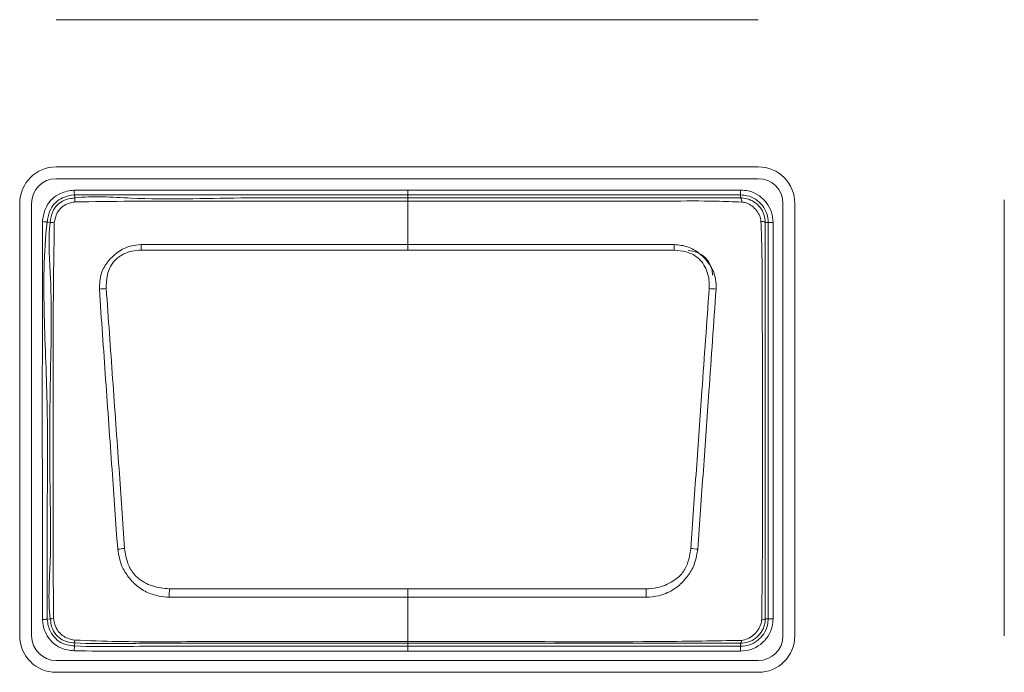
# Model space of a CAD drawing. Header units: millimetres. Extents: x 0 to 1118, y 0 to 864.
# Tile 37 of 256: x 249.48 to 254.51, y 204.38 to 207.72. Entities that reach past the tile are written whole.
import ezdxf

# ---------------------------------------------------------------- set-up
doc = ezdxf.new("R2010")
doc.units = ezdxf.units.MM

msp = doc.modelspace()

# ---------------------------------------------------------------- linework, layer by layer
at = {"color": 7, "linetype": 'Continuous', "lineweight": 15}
for p, q in [((249.6686, 207.7154), (253.2536, 207.7154)), ((253.2536, 206.9631), (249.6686, 206.9631)), ((249.6686, 206.9027), (253.2536, 206.9027)), ((254.5098, 206.7947), (254.5098, 204.5667)), ((249.4823, 206.7767), (249.4823, 204.5667)), ((249.5426, 204.5667), (249.5426, 206.7767)), ((253.3796, 206.7767), (253.3796, 204.5667)), ((253.4399, 204.5667), (253.4399, 206.7767)), ((253.2536, 204.4408), (249.6686, 204.4408)), ((249.6686, 204.3804), (253.2536, 204.3804))]:
    msp.add_line(p, q, dxfattribs=at)
at = {"color": 9, "linetype": 'Continuous', "lineweight": 0}
for p, q in [((251.4636, 206.82), (251.4636, 206.845)), ((251.4636, 206.845), (253.1636, 206.845)), ((253.1636, 206.82), (253.1636, 206.845)), ((249.7618, 206.8199), (249.7636, 206.8047)), ((251.4636, 206.8046), (251.4636, 206.82)), ((253.1636, 206.82), (251.4636, 206.82)), ((251.4636, 206.8046), (251.4636, 206.7886)), ((251.4636, 206.5661), (251.4636, 206.7886)), ((253.1636, 206.8047), (253.1636, 206.82)), ((249.6382, 206.6793), (249.623, 206.6812)), ((253.3043, 206.6792), (253.289, 206.6792)), ((253.3043, 204.6542), (253.3043, 206.6792)), ((253.3043, 206.6792), (253.3293, 206.6792)), ((253.3293, 206.6792), (253.3293, 204.6542)), ((251.4636, 206.5381), (250.1035, 206.5381)), ((251.4636, 206.5661), (251.4636, 206.5381)), ((252.8237, 206.5381), (251.4636, 206.5381)), ((251.4636, 204.8068), (251.4636, 204.7638)), ((251.4636, 204.5376), (251.4636, 204.7638)), ((249.623, 204.6525), (249.6382, 204.6542)), ((253.289, 204.6542), (253.3043, 204.6542)), ((253.3043, 204.6542), (253.3293, 204.6542)), ((249.7637, 204.5305), (249.7625, 204.5152)), ((251.4636, 204.5376), (251.4636, 204.529)), ((251.4636, 204.529), (251.4636, 204.5135)), ((253.1635, 204.5135), (253.1635, 204.5289)), ((251.4636, 204.5135), (253.1635, 204.5135)), ((251.4636, 204.4885), (251.4636, 204.5135)), ((253.1635, 204.4885), (251.4636, 204.4885)), ((253.1635, 204.5135), (253.1635, 204.4885))]:
    msp.add_line(p, q, dxfattribs=at)
at = {"color": 9, "linetype": 'Continuous', "lineweight": 0, "flags": 128}
for points in [[(249.759, 206.8447), (249.7596, 206.8399), (249.7601, 206.8353), (249.7606, 206.831), (249.761, 206.8273), (249.7613, 206.8242), (249.7616, 206.8219), (249.7618, 206.8204), (249.7618, 206.8199)], [(251.4636, 206.82), (251.4136, 206.82), (251.2136, 206.82), (250.8136, 206.8199), (250.3206, 206.8199), (249.7618, 206.8199)], [(249.5982, 206.6844), (249.603, 206.6838), (249.6076, 206.6832), (249.6119, 206.6826), (249.6156, 206.6822), (249.6187, 206.6818), (249.621, 206.6815), (249.6225, 206.6813), (249.623, 206.6812)], [(251.4636, 206.5661), (251.7618, 206.5661), (252.8249, 206.5661)], [(250.2471, 204.8068), (251.2999, 204.8068), (251.4636, 204.8068)], [(251.4636, 204.8068), (251.6273, 204.8068), (252.6801, 204.8068)], [(251.4636, 204.7638), (251.1654, 204.7638), (250.2457, 204.7638)], [(252.6815, 204.7638), (251.6273, 204.7638), (251.4636, 204.7638)], [(249.5981, 204.6497), (249.6029, 204.6502), (249.6076, 204.6507), (249.6118, 204.6512), (249.6156, 204.6516), (249.6187, 204.652), (249.621, 204.6522), (249.6224, 204.6524), (249.623, 204.6525)], [(249.7604, 204.4903), (249.7608, 204.4951), (249.7612, 204.4997), (249.7615, 204.504), (249.7618, 204.5077), (249.7621, 204.5108), (249.7623, 204.5132), (249.7624, 204.5146), (249.7625, 204.5152)]]:
    msp.add_lwpolyline(points, dxfattribs=at)
at = {"color": 7, "linetype": 'Continuous', "lineweight": 15}
for centre, radius, start, end in [((249.6686, 206.7767), 0.1863, 90, 180), ((253.2536, 206.7767), 0.1863, 0, 90), ((249.6686, 206.7767), 0.126, 90, 180), ((253.2536, 206.7767), 0.126, 0, 90), ((252.8949, 206.4103), 0.125, 0, 90), ((253.2726, 204.6769), 0.028, 266.507, 305.9271), ((249.6686, 204.5667), 0.1863, 180, 270), ((249.6686, 204.5667), 0.126, 180, 270), ((253.2536, 204.5667), 0.1863, 270, 0), ((253.2536, 204.5667), 0.126, 270, 0)]:
    msp.add_arc(centre, radius, start, end, dxfattribs=at)
at = {"color": 9, "linetype": 'Continuous', "lineweight": 0}
for centre, radius, start, end in [((249.8584, 206.7976), 0.0951, 175.7603, 188.1429), ((253.1352, 206.7858), 0.0341, 355.9711, 33.6405), ((253.2699, 206.6491), 0.0357, 57.5236, 94.0736), ((249.64, 206.5505), 0.1288, 81.4718, 90.8137), ((242.9165, 206.2547), 7.1926, 2.25796, 2.48118), ((260.0107, 206.2547), 7.1926, 177.51882, 177.74204), ((249.9366, 205.9956), 0.3459, 92.0734, 97.8926), ((252.9906, 205.9957), 0.3458, 82.1073, 87.9278), ((250.109, 204.1565), 0.8619, 96.0681, 98.4294), ((252.8182, 204.1568), 0.8616, 81.5687, 83.9308), ((274.9547, 203.994), 24.721, 178.11575, 178.21555), ((222.4352, 203.8167), 30.2611, 1.79358, 1.87511), ((249.6402, 204.7725), 0.1183, 269.0596, 277.556), ((249.8102, 204.5396), 0.0474, 173.4004, 191.0629), ((253.1468, 204.5428), 0.0218, 320.3954, 2.681)]:
    msp.add_arc(centre, radius, start, end, dxfattribs=at)
for points, knots in [([(249.5982, 206.6844), (249.5989, 206.6891), (249.6023, 206.7148), (249.6134, 206.7572), (249.647, 206.8021), (249.6958, 206.8344), (249.7358, 206.8409), (249.759, 206.8447)], [0, 0, 0, 0, 0.058141, 0.312482, 0.516433, 0.720002, 1, 1, 1, 1]), ([(249.759, 206.8447), (249.9462, 206.8448), (250.3206, 206.845), (250.8888, 206.8449), (251.2698, 206.845), (251.4636, 206.845)], [0, 0, 0, 0, 0.3294363, 0.6588715, 1, 1, 1, 1]), ([(253.1636, 206.845), (253.1767, 206.844), (253.2083, 206.8418), (253.2554, 206.8209), (253.2969, 206.7828), (253.3242, 206.7334), (253.3276, 206.697), (253.3293, 206.6792)], [0, 0, 0, 0, 0.151114, 0.365617, 0.580256, 0.795217, 1, 1, 1, 1]), ([(249.7618, 206.8199), (249.7618, 206.8199), (249.7412, 206.8179), (249.7063, 206.8107), (249.6645, 206.7837), (249.636, 206.7453), (249.6267, 206.7086), (249.6236, 206.6857), (249.623, 206.6812)], [0, 0, 0, 0, 0.000069, 0.287539, 0.483942, 0.679065, 0.936859, 1, 1, 1, 1]), ([(249.7643, 206.7842), (249.7575, 206.7829), (249.7387, 206.7792), (249.7123, 206.769), (249.6885, 206.7503), (249.6682, 206.721), (249.6627, 206.6951), (249.6591, 206.6779)], [0, 0, 0, 0, 0.127496, 0.353033, 0.515865, 0.679685, 1, 1, 1, 1]), ([(249.7636, 206.8047), (249.7636, 206.8047), (249.8556, 206.8162), (250.1447, 206.792), (250.6092, 206.8089), (251.0816, 206.8041), (251.3658, 206.8045), (251.4636, 206.8046)], [0, 0, 0, 0, 0.0000091, 0.1686198, 0.4982921, 0.827436, 1, 1, 1, 1]), ([(251.4636, 206.7886), (251.3642, 206.7887), (251.0799, 206.7887), (250.6088, 206.7884), (250.1417, 206.7895), (249.8596, 206.7855), (249.7643, 206.7842)], [0, 0, 0, 0, 0.1755, 0.501918, 0.831626, 1, 1, 1, 1]), ([(251.4636, 206.8046), (251.6502, 206.8046), (252.0232, 206.8046), (252.4677, 206.8046), (252.8076, 206.8046), (252.9998, 206.8046), (253.124, 206.8047), (253.1636, 206.8047), (253.1636, 206.8047)], [0, 0, 0, 0, 0.329148, 0.658295, 0.784897, 0.928025, 0.999991, 1, 1, 1, 1]), ([(253.1692, 206.7834), (253.1262, 206.7851), (253.0025, 206.79), (252.7976, 206.7882), (252.4737, 206.7889), (252.0684, 206.7886), (251.7047, 206.7886), (251.5031, 206.7886), (251.4636, 206.7886)], [0, 0, 0, 0, 0.075738, 0.217696, 0.360253, 0.645411, 0.930556, 1, 1, 1, 1]), ([(253.3043, 206.6792), (253.3043, 206.6793), (253.3043, 206.6943), (253.2993, 206.7253), (253.2769, 206.7671), (253.2415, 206.7995), (253.2016, 206.8173), (253.1747, 206.8192), (253.1636, 206.82)], [0, 0, 0, 0, 0.000068, 0.204827, 0.419781, 0.634394, 0.848864, 1, 1, 1, 1]), ([(253.1636, 206.8047), (253.1636, 206.8047), (253.1741, 206.8047), (253.1986, 206.8016), (253.2344, 206.7857), (253.2652, 206.7566), (253.2847, 206.72), (253.289, 206.6923), (253.289, 206.6793), (253.289, 206.6792)], [0, 0, 0, 0, 0.000076, 0.159904, 0.374064, 0.588091, 0.79409, 0.999922, 1, 1, 1, 1]), ([(253.2673, 206.6847), (253.2657, 206.6942), (253.2623, 206.7144), (253.2452, 206.7417), (253.2214, 206.7647), (253.1948, 206.7794), (253.1766, 206.7823), (253.1692, 206.7834)], [0, 0, 0, 0, 0.190911, 0.406669, 0.631059, 0.851528, 1, 1, 1, 1]), ([(249.5981, 204.6497), (249.5981, 204.8496), (249.5981, 205.2082), (249.5977, 205.7265), (249.5981, 206.2048), (249.5982, 206.5245), (249.5982, 206.6844)], [0, 0, 0, 0, 0.294817, 0.528637, 0.764318, 1, 1, 1, 1]), ([(249.623, 206.6812), (249.623, 206.6812), (249.6033, 206.5234), (249.6041, 206.203), (249.6277, 205.7266), (249.6216, 205.209), (249.6225, 204.8515), (249.623, 204.6525)], [0, 0, 0, 0, 0.000007, 0.235195, 0.471316, 0.705749, 1, 1, 1, 1]), ([(249.6382, 204.6542), (249.6382, 204.6542), (249.6257, 204.7541), (249.644, 204.9553), (249.6358, 205.3528), (249.634, 205.8335), (249.6518, 206.3076), (249.6265, 206.5859), (249.6382, 206.6793), (249.6382, 206.6793)], [0, 0, 0, 0, 0.000007, 0.149192, 0.296265, 0.589843, 0.860506, 0.999993, 1, 1, 1, 1]), ([(249.6591, 206.6779), (249.6577, 206.5843), (249.6536, 206.3079), (249.652, 205.8333), (249.6529, 205.3531), (249.6525, 204.9553), (249.6546, 204.7556), (249.6557, 204.6552)], [0, 0, 0, 0, 0.138888, 0.409935, 0.703873, 0.851045, 1, 1, 1, 1]), ([(249.8891, 206.3383), (249.8903, 206.3659), (249.8923, 206.4157), (249.921, 206.4652), (249.951, 206.5006), (249.987, 206.5331), (250.0421, 206.5614), (250.0843, 206.5647), (250.1023, 206.5661)], [0, 0, 0, 0, 0.2360364, 0.4261777, 0.4777372, 0.6372506, 0.8446028, 1, 1, 1, 1]), ([(250.1035, 206.5381), (250.0873, 206.5369), (250.05, 206.534), (249.9994, 206.5142), (249.9531, 206.4736), (249.926, 206.4132), (249.9247, 206.3652), (249.9241, 206.3413)], [0, 0, 0, 0, 0.16065, 0.369003, 0.524127, 0.762873, 1, 1, 1, 1]), ([(250.1023, 206.5661), (250.1521, 206.566), (250.3013, 206.5655), (250.5498, 206.5665), (250.8513, 206.566), (251.1558, 206.5662), (251.361, 206.5661), (251.4636, 206.5661)], [0, 0, 0, 0, 0.109645, 0.328736, 0.547828, 0.773915, 1, 1, 1, 1]), ([(253.0031, 206.3413), (253.0032, 206.3564), (253.0035, 206.3945), (252.9875, 206.4454), (252.9628, 206.4834), (252.9306, 206.5112), (252.8853, 206.5326), (252.8442, 206.5363), (252.8237, 206.5381)], [0, 0, 0, 0, 0.15004, 0.377629, 0.518716, 0.593823, 0.797706, 1, 1, 1, 1]), ([(252.8249, 206.5661), (252.8478, 206.5639), (252.8946, 206.5594), (252.9429, 206.5297), (252.9795, 206.4971), (253.0117, 206.4592), (253.0297, 206.4183), (253.0382, 206.3754), (253.0382, 206.3554), (253.0381, 206.3383)], [0, 0, 0, 0, 0.196951, 0.400471, 0.477525, 0.621984, 0.827103, 0.852197, 1, 1, 1, 1]), ([(249.9827, 205.0091), (249.9731, 205.1449), (249.9526, 205.4345), (249.9211, 205.8778), (249.8998, 206.1846), (249.8891, 206.3383)], [0, 0, 0, 0, 0.306048, 0.652529, 1, 1, 1, 1]), ([(249.9241, 206.3413), (249.9351, 206.1879), (249.957, 205.8813), (249.9884, 205.4385), (250.0085, 205.1491), (250.0179, 205.0136)], [0, 0, 0, 0, 0.3473043, 0.6944239, 1, 1, 1, 1]), ([(252.9093, 205.0136), (252.9186, 205.1479), (252.9373, 205.4166), (252.9685, 205.8594), (252.9906, 206.1672), (253.0031, 206.3413)], [0, 0, 0, 0, 0.302974, 0.605825, 1, 1, 1, 1]), ([(253.0381, 206.3383), (253.0259, 206.1639), (253.0044, 205.8559), (252.9731, 205.4126), (252.9541, 205.1438), (252.9445, 205.0091)], [0, 0, 0, 0, 0.394267, 0.696551, 1, 1, 1, 1]), ([(250.2457, 204.7638), (250.2117, 204.7675), (250.154, 204.7738), (250.0947, 204.8099), (250.0602, 204.8404), (250.0315, 204.8748), (249.9967, 204.9286), (249.9878, 204.9798), (249.9827, 205.0091)], [0, 0, 0, 0, 0.256993, 0.435754, 0.518337, 0.60805, 0.775866, 1, 1, 1, 1]), ([(250.0179, 205.0136), (250.022, 204.9874), (250.029, 204.9424), (250.0555, 204.8928), (250.0963, 204.8512), (250.1583, 204.8159), (250.2175, 204.8098), (250.2471, 204.8068)], [0, 0, 0, 0, 0.2314662, 0.3974118, 0.481537, 0.7415704, 1, 1, 1, 1]), ([(252.6801, 204.8068), (252.6995, 204.8082), (252.7478, 204.8115), (252.8114, 204.839), (252.8653, 204.8816), (252.8978, 204.9408), (252.9051, 204.9868), (252.9093, 205.0136)], [0, 0, 0, 0, 0.1694252, 0.4225305, 0.5936445, 0.763574, 1, 1, 1, 1]), ([(252.9445, 205.0091), (252.9392, 204.9792), (252.9299, 204.9268), (252.8878, 204.8623), (252.8353, 204.8087), (252.7835, 204.7822), (252.7301, 204.7673), (252.7034, 204.7654), (252.6815, 204.7638)], [0, 0, 0, 0, 0.229046, 0.401205, 0.578035, 0.797363, 0.833567, 1, 1, 1, 1]), ([(249.7604, 204.4903), (249.7371, 204.4931), (249.6959, 204.4982), (249.6466, 204.533), (249.6148, 204.5748), (249.6025, 204.6163), (249.5993, 204.6409), (249.5981, 204.6497)], [0, 0, 0, 0, 0.276626, 0.489449, 0.702471, 0.894257, 1, 1, 1, 1]), ([(249.623, 204.6525), (249.623, 204.6525), (249.6257, 204.6307), (249.6322, 204.5931), (249.6643, 204.5514), (249.7016, 204.525), (249.7367, 204.5176), (249.7571, 204.5157), (249.7625, 204.5152)], [0, 0, 0, 0, 0.0000695, 0.3040965, 0.5118259, 0.7159742, 0.9248423, 1, 1, 1, 1]), ([(249.7637, 204.5305), (249.7637, 204.5305), (249.7509, 204.5321), (249.7257, 204.5342), (249.6888, 204.5502), (249.6588, 204.5802), (249.6429, 204.6177), (249.6396, 204.6433), (249.6382, 204.6542), (249.6382, 204.6542)], [0, 0, 0, 0, 0.000077, 0.197335, 0.387981, 0.604747, 0.831107, 0.999923, 1, 1, 1, 1]), ([(249.6557, 204.6552), (249.6575, 204.6448), (249.6614, 204.6228), (249.676, 204.5921), (249.6989, 204.5684), (249.7285, 204.5517), (249.7506, 204.5474), (249.7631, 204.545)], [0, 0, 0, 0, 0.18912, 0.399681, 0.59883, 0.771957, 1, 1, 1, 1]), ([(253.1635, 204.5135), (253.1786, 204.5149), (253.2095, 204.5178), (253.2515, 204.5411), (253.2838, 204.5763), (253.3016, 204.6163), (253.3035, 204.6431), (253.3043, 204.6542)], [0, 0, 0, 0, 0.204674, 0.419838, 0.63439, 0.848799, 1, 1, 1, 1]), ([(253.3293, 204.6542), (253.3284, 204.6412), (253.3262, 204.6095), (253.3052, 204.5624), (253.2671, 204.5209), (253.2177, 204.4936), (253.1813, 204.4902), (253.1635, 204.4885)], [0, 0, 0, 0, 0.151184, 0.365638, 0.580224, 0.795404, 1, 1, 1, 1]), ([(253.1685, 204.5438), (253.1788, 204.5458), (253.201, 204.5503), (253.2293, 204.5697), (253.2527, 204.5952), (253.2672, 204.6224), (253.2698, 204.6414), (253.2709, 204.649)], [0, 0, 0, 0, 0.197465, 0.427894, 0.636792, 0.855626, 1, 1, 1, 1]), ([(249.7631, 204.545), (249.8367, 204.5423), (250.0536, 204.5343), (250.414, 204.5387), (250.8442, 204.5373), (251.1941, 204.5376), (251.4006, 204.5376), (251.4636, 204.5376)], [0, 0, 0, 0, 0.129882, 0.38275, 0.635798, 0.888847, 1, 1, 1, 1]), ([(251.4636, 204.529), (251.2762, 204.529), (250.9014, 204.529), (250.4082, 204.5289), (250.0291, 204.5291), (249.8371, 204.5259), (249.7637, 204.5305), (249.7637, 204.5305)], [0, 0, 0, 0, 0.330741, 0.661483, 0.870168, 0.999991, 1, 1, 1, 1]), ([(251.4636, 204.5376), (251.4969, 204.5376), (251.6636, 204.5376), (252.0969, 204.5381), (252.6319, 204.5345), (253.0335, 204.5414), (253.1685, 204.5438)], [0, 0, 0, 0, 0.058652, 0.293263, 0.762484, 1, 1, 1, 1]), ([(253.1635, 204.5289), (253.0298, 204.5289), (252.6309, 204.529), (252.0642, 204.529), (251.6312, 204.529), (251.4636, 204.529)], [0, 0, 0, 0, 0.2359968, 0.7041638, 1, 1, 1, 1]), ([(251.4636, 204.4885), (251.4469, 204.4885), (251.3636, 204.4885), (251.0136, 204.4886), (250.624, 204.4881), (250.2204, 204.4888), (250.0027, 204.4868), (249.8412, 204.4891), (249.7604, 204.4903)], [0, 0, 0, 0, 0.029356, 0.146782, 0.616487, 0.715592, 0.857623, 1, 1, 1, 1]), ([(249.7625, 204.5152), (249.7625, 204.5152), (249.8423, 204.5102), (250.0033, 204.5136), (250.3253, 204.5135), (250.6899, 204.5135), (251.0961, 204.5135), (251.3411, 204.5135), (251.4636, 204.5135)], [0, 0, 0, 0, 0.000009, 0.1411, 0.283602, 0.567928, 0.783964, 1, 1, 1, 1])]:
    msp.add_open_spline(points, degree=3, knots=knots, dxfattribs=at)
at = {"color": 7, "linetype": 'Continuous', "lineweight": 15}
for points, knots in [([(249.6382, 206.6793), (249.6382, 206.6793), (249.6405, 206.6982), (249.646, 206.7298), (249.6701, 206.7673), (249.702, 206.7911), (249.735, 206.8007), (249.7564, 206.804), (249.7635, 206.8047), (249.7636, 206.8047)], [0, 0, 0, 0, 0.000077, 0.292145, 0.481325, 0.668502, 0.889296, 0.999924, 1, 1, 1, 1]), ([(253.2709, 204.649), (253.2723, 204.7557), (253.2751, 204.9677), (253.2744, 205.3902), (253.2748, 205.8075), (253.2742, 206.1705), (253.2735, 206.3734), (253.2727, 206.5279), (253.2692, 206.6315), (253.2673, 206.6847)], [0, 0, 0, 0, 0.157294, 0.312475, 0.622468, 0.772195, 0.847356, 0.921427, 1, 1, 1, 1]), ([(253.289, 206.6792), (253.289, 206.6792), (253.289, 206.6282), (253.2889, 206.5263), (253.289, 206.3736), (253.2889, 206.1703), (253.289, 205.8075), (253.289, 205.3904), (253.2889, 204.9697), (253.289, 204.7594), (253.289, 204.6543), (253.289, 204.6542)], [0, 0, 0, 0, 0.000007, 0.075686, 0.15099, 0.226275, 0.376845, 0.688419, 0.844208, 0.999993, 1, 1, 1, 1]), ([(253.289, 204.6542), (253.289, 204.6542), (253.289, 204.644), (253.2859, 204.6191), (253.27, 204.5836), (253.2413, 204.5529), (253.2044, 204.5333), (253.1771, 204.5289), (253.1636, 204.5289), (253.1636, 204.5289)], [0, 0, 0, 0, 0.000078, 0.16207, 0.372155, 0.585977, 0.793109, 0.999924, 1, 1, 1, 1]), ([(253.1636, 204.5289), (253.1636, 204.5289), (253.1636, 204.5289), (253.1636, 204.5289), (253.1635, 204.5289)], [0, 0, 0, 0, 0.23202, 1, 1, 1, 1])]:
    msp.add_open_spline(points, degree=3, knots=knots, dxfattribs=at)

doc.saveas('drawing.dxf')
